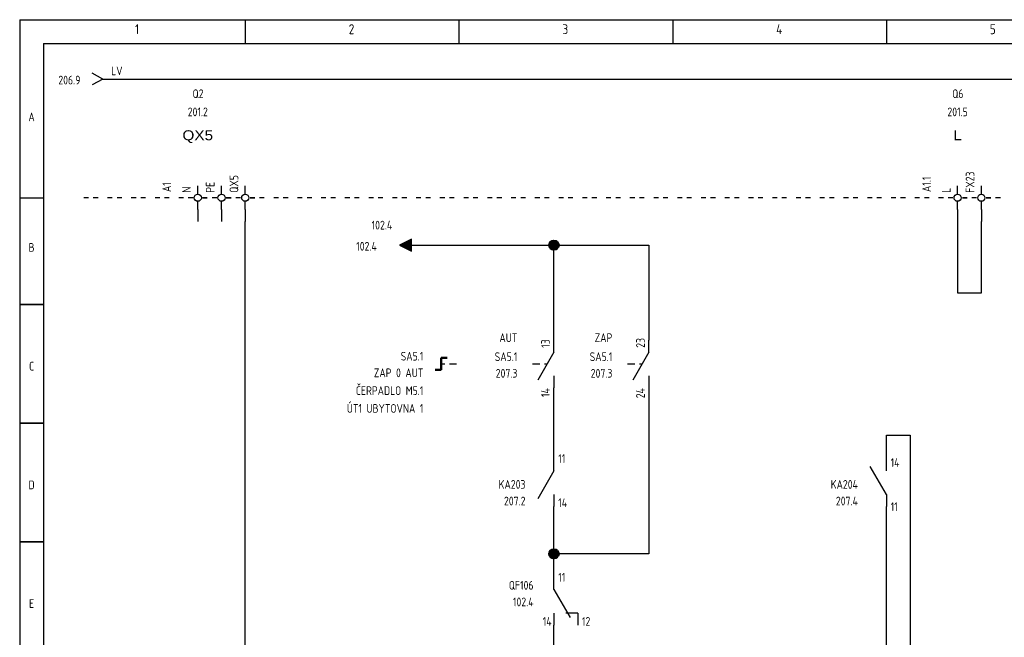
# Model space of a CAD drawing. Header units: millimetres. Extents: x 8 to 412, y 5 to 282.
# Tile 2 of 3: x 8 to 215, y 152 to 282. Entities that reach past the tile are written whole.
import ezdxf
from ezdxf.enums import TextEntityAlignment as Align

# ---------------------------------------------------------------- set-up
doc = ezdxf.new("R2010")
doc.units = ezdxf.units.MM
doc.linetypes.add('Caddy_Solid', pattern=[0])
for name, color, linetype, lineweight in [('Caddy_1', 7, 'Caddy_Solid', 25), ('Caddy_3', 7, 'Caddy_Solid', 100), ('Caddy_436', 7, 'Caddy_Solid', 25)]:
    doc.layers.add(name, color=color, linetype=linetype, lineweight=lineweight)
doc.styles.add('Caddy_Arial', font='arial.ttf', dxfattribs={"width": 1.1})
doc.styles.add('Caddy_Vectorfont1p', font='isocp___.ttf', dxfattribs={"width": 0.9})
pattern_1 = [(28.64789, (0, 0), (-0.047942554, 0.087758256), []), (118.64789, (0, 0), (-0.087758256, -0.047942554), [])]

# ---------------------------------------------------------------- blocks, each defined once
blk = doc.blocks.new('467DF1A6BF23')
at = {"layer": 'Caddy_1', "color": 7, "linetype": 'Caddy_Solid', "lineweight": 25}
for p, q in [((7.5, 282.5), (7.5, 5)), ((7.5, 282.5), (412.5, 282.5)), ((55, 282.5), (55, 277.5)), ((100, 282.5), (100, 277.5)), ((145, 282.5), (145, 277.5)), ((190, 282.5), (190, 277.5)), ((12.5, 277.5), (407.5, 277.5)), ((12.5, 277.5), (12.5, 30)), ((7.5, 245), (12.5, 245)), ((7.5, 222.5), (12.5, 222.5)), ((12.5, 222.5), (7.5, 222.5)), ((11.5, 222.5), (10.5, 222.5)), ((12.5, 197.5), (7.5, 197.5)), ((7.5, 197.5), (12.5, 197.5)), ((12.5, 172.5), (7.5, 172.5)), ((7.5, 172.5), (12.5, 172.5))]:
    blk.add_line(p, q, dxfattribs=at)
at = {"layer": 'Caddy_1', "color": 7, "lineweight": 25, "style": 'Caddy_Vectorfont1p', "width": 0.9}
for s, p in [('1', (31.8, 279.45)), ('2', (76.8, 279.45)), ('3', (121.8, 279.45)), ('4', (166.8, 279.45)), ('5', (211.8, 279.45))]:
    blk.add_text(s, height=2.1, dxfattribs=at).set_placement(p)
for s, p in [('A', (10, 261.11)), ('B', (10, 233.61)), ('C', (10, 208.61)), ('D', (10, 183.61)), ('E', (10, 158.61))]:
    blk.add_text(s, height=1.84, dxfattribs=at).set_placement(p, align=Align.CENTER)
blk = doc.blocks.new('8B911ED0B993')
at = {"layer": 'Caddy_1', "color": 7, "linetype": 'Caddy_Solid', "lineweight": 25}
for p, q in [((22, 245), (21, 245)), ((24, 245), (23, 245)), ((27, 245), (26, 245)), ((29, 245), (28, 245)), ((32, 245), (31, 245)), ((34, 245), (33, 245)), ((37, 245), (36, 245)), ((39, 245), (38, 245)), ((42, 245), (41, 245)), ((44, 245), (43, 245)), ((47, 245), (46, 245)), ((49, 245), (48, 245)), ((52, 245), (51, 245)), ((54, 245), (53, 245)), ((57, 245), (56, 245)), ((59, 245), (58, 245)), ((62, 245), (61, 245)), ((64, 245), (63, 245)), ((67, 245), (66, 245)), ((69, 245), (68, 245)), ((72, 245), (71, 245)), ((74, 245), (73, 245)), ((77, 245), (76, 245)), ((79, 245), (78, 245)), ((82, 245), (81, 245)), ((84, 245), (83, 245)), ((87, 245), (86, 245)), ((89, 245), (88, 245)), ((92, 245), (91, 245)), ((94, 245), (93, 245)), ((97, 245), (96, 245)), ((99, 245), (98, 245)), ((102, 245), (101, 245)), ((104, 245), (103, 245)), ((107, 245), (106, 245)), ((109, 245), (108, 245)), ((112, 245), (111, 245)), ((114, 245), (113, 245)), ((117, 245), (116, 245)), ((119, 245), (118, 245)), ((122, 245), (121, 245)), ((124, 245), (123, 245)), ((127, 245), (126, 245)), ((129, 245), (128, 245)), ((132, 245), (131, 245)), ((134, 245), (133, 245)), ((137, 245), (136, 245)), ((139, 245), (138, 245)), ((142, 245), (141, 245)), ((144, 245), (143, 245)), ((147, 245), (146, 245)), ((149, 245), (148, 245)), ((152, 245), (151, 245)), ((154, 245), (153, 245)), ((157, 245), (156, 245)), ((159, 245), (158, 245)), ((162, 245), (161, 245)), ((164, 245), (163, 245)), ((167, 245), (166, 245)), ((169, 245), (168, 245)), ((172, 245), (171, 245)), ((174, 245), (173, 245)), ((177, 245), (176, 245)), ((179, 245), (178, 245)), ((182, 245), (181, 245)), ((184, 245), (183, 245)), ((187, 245), (186, 245)), ((189, 245), (188, 245)), ((192, 245), (191, 245)), ((194, 245), (193, 245)), ((197, 245), (196, 245)), ((199, 245), (198, 245)), ((202, 245), (201, 245)), ((204, 245), (203, 245)), ((207, 245), (206, 245)), ((209, 245), (208, 245)), ((212, 245), (211, 245)), ((214, 245), (213, 245))]:
    blk.add_line(p, q, dxfattribs=at)
blk = doc.blocks.new('D140992D1587')
at = {"layer": 'Caddy_1', "color": 7, "linetype": 'Caddy_Solid', "lineweight": 25}
for q in [(22.75, 271.25), (22.75, 268.75)]:
    blk.add_line((25, 270), q, dxfattribs=at)
at = {"layer": 'Caddy_1', "color": 7, "lineweight": 25, "style": 'Caddy_Vectorfont1p', "width": 0.9}
blk.add_text('206.9', height=1.838, dxfattribs=at).set_placement((20.28, 268.86), align=Align.RIGHT)
blk.add_attdef('$TAG160010', (26.76, 270.81), '', height=1.84, dxfattribs=at)
blk = doc.blocks.new('C1F439C9EEED')
at = {"layer": 'Caddy_1', "color": 7, "linetype": 'Caddy_Solid', "lineweight": 50}
for p, q in [((96.25, 211.25), (97.5, 211.25)), ((96.25, 211.25), (96.25, 208.75)), ((95, 208.75), (96.25, 208.75))]:
    blk.add_line(p, q, dxfattribs=at)
at = {"layer": 'Caddy_1', "color": 7, "linetype": 'Caddy_Solid', "lineweight": 25}
for p, q in [((96.25, 210), (97, 210)), ((98, 210), (99.5, 210))]:
    blk.add_line(p, q, dxfattribs=at)
at = {"layer": 'Caddy_1', "color": 7, "lineweight": 25, "style": 'Caddy_Vectorfont1p', "width": 0.9}
for tag, p in [('$TAG160010', (92.5, 210.71)), ('$TAG160030', (92.5, 207.21)), ('$TAG165200', (92.5, 203.46)), ('$TAG165205', (92.5, 199.71))]:
    blk.add_attdef(tag, text='', height=1.84, dxfattribs=at).set_placement(p, align=Align.RIGHT)
blk = doc.blocks.new('B65CDB1C780F')
at = {"layer": 'Caddy_1', "color": 7, "linetype": 'Caddy_Solid', "lineweight": 25}
for p, q in [((120, 212.5), (120, 215)), ((120, 212.5), (116.58, 206.58)), ((115.5, 210), (117.06, 210)), ((118, 210), (118.56, 210)), ((120, 207.5), (120, 205))]:
    blk.add_line(p, q, dxfattribs=at)
at = {"layer": 'Caddy_1', "color": 7, "lineweight": 25, "style": 'Caddy_Vectorfont1p', "width": 0.9}
for s, p in [('AUT', (112.3, 214.61)), ('207.3', (112.3, 207.11))]:
    blk.add_text(s, height=1.838, dxfattribs=at).set_placement(p, align=Align.RIGHT)
blk.add_attdef('$TAG175000_00', (119.14, 213.4), '', height=1.84, rotation=90, dxfattribs=at)
blk.add_attdef('$TAG160010', text='', height=1.84, dxfattribs=at).set_placement((112.3, 210.61), align=Align.RIGHT)
blk.add_attdef('$TAG175000_01', text='', height=1.84, rotation=90, dxfattribs=at).set_placement((119.14, 204.9), align=Align.RIGHT)
blk = doc.blocks.new('56C7B6AEBF82')
at = {"layer": 'Caddy_1', "color": 7, "linetype": 'Caddy_Solid', "lineweight": 25}
for p, q in [((140, 212.5), (140, 215)), ((140, 212.5), (136.58, 206.58)), ((135.5, 210), (137.06, 210)), ((138, 210), (138.56, 210)), ((140, 207.5), (140, 205))]:
    blk.add_line(p, q, dxfattribs=at)
at = {"layer": 'Caddy_1', "color": 7, "lineweight": 25, "style": 'Caddy_Vectorfont1p', "width": 0.9}
for s, p in [('ZAP', (132.3, 214.61)), ('207.3', (132.3, 207.11))]:
    blk.add_text(s, height=1.838, dxfattribs=at).set_placement(p, align=Align.RIGHT)
blk.add_attdef('$TAG175000_00', (139.14, 213.4), '', height=1.84, rotation=90, dxfattribs=at)
blk.add_attdef('$TAG160010', text='', height=1.84, dxfattribs=at).set_placement((132.3, 210.61), align=Align.RIGHT)
blk.add_attdef('$TAG175000_01', text='', height=1.84, rotation=90, dxfattribs=at).set_placement((139.14, 204.9), align=Align.RIGHT)
blk = doc.blocks.new('5A623CEA70B6')
at = {"layer": 'Caddy_1', "color": 7, "linetype": 'Caddy_Solid', "lineweight": 25}
for p, q in [((45, 245.75), (45, 247.5)), ((50, 245.75), (50, 247.5)), ((55, 245.75), (55, 247.5)), ((44, 245), (43, 245)), ((46, 245), (47, 245)), ((49, 245), (48, 245)), ((51, 245), (52, 245)), ((54, 245), (53, 245)), ((56, 245), (57, 245)), ((45, 242.5), (45, 244.25)), ((50, 242.5), (50, 244.25)), ((55, 242.5), (55, 244.25)), ((45, 242.5), (45, 240)), ((50, 242.5), (50, 240)), ((55, 242.5), (55, 240))]:
    blk.add_line(p, q, dxfattribs=at)
for centre in [(45, 245), (50, 245), (55, 245)]:
    blk.add_circle(centre, 0.75, dxfattribs=at)
at = {"layer": 'Caddy_1', "color": 7, "lineweight": 25}
for s, height, style, width, p in [('Q2', 1.838, 'Caddy_Vectorfont1p', 0.9, (45.05, 265.99)), ('201.2', 1.838, 'Caddy_Vectorfont1p', 0.9, (45, 262.16)), ('QX5', 2.1, 'Caddy_Arial', 1.1, (45, 257.11))]:
    blk.add_text(s, height=height, dxfattribs=dict(at, style=style, width=width)).set_placement(p, align=Align.CENTER)
at = {"layer": 'Caddy_1', "color": 7, "lineweight": 25, "style": 'Caddy_Vectorfont1p', "width": 0.9}
for tag, p in [('$TAG175000_00', (43.54, 246.05)), ('$TAG175000_01', (48.54, 246.05)), ('$TAG175000_02', (53.54, 246.05)), ('$TAG160010', (39.39, 246.2))]:
    blk.add_attdef(tag, p, '', height=1.84, rotation=90, dxfattribs=at)
blk = doc.blocks.new('41E2E935D28C')
at = {"layer": 'Caddy_1', "color": 7, "linetype": 'Caddy_Solid', "lineweight": 25}
for p, q in [((120, 162.5), (120, 165)), ((120, 162.5), (123.42, 156.58)), ((120, 157.5), (120, 155)), ((125, 157.5), (122.5, 157.5)), ((125, 157.5), (125, 155))]:
    blk.add_line(p, q, dxfattribs=at)
at = {"layer": 'Caddy_1', "color": 7, "lineweight": 25, "style": 'Caddy_Vectorfont1p', "width": 0.9}
blk.add_text('102.4', height=1.838, dxfattribs=at).set_placement((115.7, 158.96), align=Align.RIGHT)
for tag, p in [('$TAG175000_00', (120.9, 164.15)), ('$TAG175000_02', (125.9, 154.85))]:
    blk.add_attdef(tag, p, '', height=1.84, dxfattribs=at)
for tag, p in [('$TAG160010', (115.7, 162.46)), ('$TAG175000_01', (119.5, 154.85))]:
    blk.add_attdef(tag, text='', height=1.84, dxfattribs=at).set_placement(p, align=Align.RIGHT)
blk = doc.blocks.new('4ECBBC7AD55A')
at = {"layer": 'Caddy_1', "color": 7, "linetype": 'Caddy_Solid', "lineweight": 25}
for p, q in [((120, 187.5), (120, 190)), ((120, 187.5), (116.58, 181.58)), ((120, 182.5), (120, 180))]:
    blk.add_line(p, q, dxfattribs=at)
at = {"layer": 'Caddy_1', "color": 7, "lineweight": 25, "style": 'Caddy_Vectorfont1p', "width": 0.9}
blk.add_text('207.2', height=1.838, dxfattribs=at).set_placement((114, 180.21), align=Align.RIGHT)
for tag, p in [('$TAG175000_01', (120.9, 189.15)), ('$TAG175000_00', (120.9, 179.85))]:
    blk.add_attdef(tag, p, '', height=1.84, dxfattribs=at)
blk.add_attdef('$TAG160010', text='', height=1.84, dxfattribs=at).set_placement((114, 183.71), align=Align.RIGHT)
blk = doc.blocks.new('853E1664D3D8')
at = {"layer": 'Caddy_1', "true_color": 0xff0000}
blk.add_hatch(color=1, dxfattribs=at).paths.add_polyline_path([(87.5, 235), (90, 236.25), (90, 233.75)])
at = {"layer": 'Caddy_1', "color": 1, "linetype": 'Caddy_Solid', "lineweight": 25, "true_color": 0xff0000}
blk.add_lwpolyline([(90, 233.75), (90, 236.25), (87.5, 235)], close=True, dxfattribs=at)
at = {"layer": 'Caddy_436', "color": 7, "lineweight": 25, "style": 'Caddy_Vectorfont1p', "width": 0.9}
blk.add_text('102.4', height=1.838, dxfattribs=at).set_placement((78.36, 233.86))
blk.add_attdef('$TAG160010', (81.61, 238.31), '', height=1.84, dxfattribs=at)
blk.add_attdef('$TAG160015', text='', height=1.84, dxfattribs=at).set_placement((97.79, 230.81), align=Align.RIGHT)
blk = doc.blocks.new('72DD0605506D')
at = {"layer": 'Caddy_1', "color": 7, "linetype": 'Caddy_Solid', "lineweight": 25}
for p, q in [((190, 187.5), (190, 190)), ((190, 182.5), (186.58, 188.42)), ((190, 182.5), (190, 180))]:
    blk.add_line(p, q, dxfattribs=at)
at = {"layer": 'Caddy_1', "color": 7, "lineweight": 25, "style": 'Caddy_Vectorfont1p', "width": 0.9}
blk.add_text('207.4', height=1.838, dxfattribs=at).set_placement((184, 180.21), align=Align.RIGHT)
for tag, p in [('$TAG175000_00', (190.9, 188.31)), ('$TAG175000_01', (190.9, 179.01))]:
    blk.add_attdef(tag, p, '', height=1.84, dxfattribs=at)
blk.add_attdef('$TAG160010', text='', height=1.84, dxfattribs=at).set_placement((184, 183.71), align=Align.RIGHT)
blk = doc.blocks.new('4488DFC4BA0E')
at = {"layer": 'Caddy_1', "color": 7, "linetype": 'Caddy_Solid', "lineweight": 25}
for p, q in [((205, 245.75), (205, 247.5)), ((210, 245.75), (210, 247.5)), ((204, 245), (203, 245)), ((206, 245), (207, 245)), ((209, 245), (208, 245)), ((211, 245), (212, 245)), ((205, 242.5), (205, 244.25)), ((210, 242.5), (210, 244.25)), ((205, 242.5), (205, 240)), ((210, 242.5), (210, 240))]:
    blk.add_line(p, q, dxfattribs=at)
for centre in [(205, 245), (210, 245)]:
    blk.add_circle(centre, 0.75, dxfattribs=at)
at = {"layer": 'Caddy_1', "color": 7, "lineweight": 25}
for s, height, style, width, p in [('Q6', 1.838, 'Caddy_Vectorfont1p', 0.9, (205.05, 265.99)), ('201.5', 1.838, 'Caddy_Vectorfont1p', 0.9, (205, 262.16)), ('L', 2.1, 'Caddy_Arial', 1.1, (205, 257.11))]:
    blk.add_text(s, height=height, dxfattribs=dict(at, style=style, width=width)).set_placement(p, align=Align.CENTER)
at = {"layer": 'Caddy_1', "color": 7, "lineweight": 25, "style": 'Caddy_Vectorfont1p', "width": 0.9}
for tag, p in [('$TAG175000_00', (203.54, 246.05)), ('$TAG175000_01', (208.54, 246.05)), ('$TAG160010', (199.39, 246.2))]:
    blk.add_attdef(tag, p, '', height=1.84, rotation=90, dxfattribs=at)

msp = doc.modelspace()

# ---------------------------------------------------------------- hatches: boundary and pattern name
at = {"layer": 'Caddy_1'}
h = msp.add_hatch(dxfattribs=at)
h.set_pattern_fill('_USER', scale=0.1, angle=28.6479, style=0, double=1, pattern_type=0)
h.set_pattern_definition(pattern_1)
edge = h.paths.add_edge_path(flags=0)
edge.add_arc((120, 235), 1, 0, 360)
h = msp.add_hatch(dxfattribs=at)
h.set_pattern_fill('_USER', scale=0.1, angle=28.6479, style=0, double=1, pattern_type=0)
h.set_pattern_definition(pattern_1)
edge = h.paths.add_edge_path(flags=0)
edge.add_arc((120, 170), 1, 0, 360)

# ---------------------------------------------------------------- linework, layer by layer
at = {"layer": 'Caddy_1', "color": 7, "linetype": 'Caddy_Solid', "lineweight": 25}
for p, q in [((25, 270), (395, 270)), ((55, 135.25), (55, 240)), ((205, 240), (205, 225)), ((210, 225), (210, 240)), ((90, 235), (120, 235)), ((120, 215), (120, 235)), ((120, 235), (140, 235)), ((140, 235), (140, 215)), ((205, 225), (210, 225)), ((120, 190), (120, 205)), ((140, 205), (140, 170)), ((190, 195), (195, 195)), ((190, 190), (190, 195)), ((195, 195), (195, 100)), ((120, 170), (120, 180)), ((190, 100), (190, 180)), ((140, 170), (120, 170)), ((120, 165), (120, 170)), ((120, 100), (120, 155))]:
    msp.add_line(p, q, dxfattribs=at)
at = {"layer": 'Caddy_1', "color": 7, "lineweight": 40}
for centre in [(120, 235), (120, 170)]:
    msp.add_circle(centre, 1, dxfattribs=at)

# ---------------------------------------------------------------- block references
at = {"layer": 'Caddy_1'}
for name in ['467DF1A6BF23', '8B911ED0B993']:
    msp.add_blockref(name, (0, 0, 1), dxfattribs=at)
ref = msp.add_blockref('D140992D1587', (0, 0, 1), dxfattribs=at)
ref.add_attrib('$TAG160010', 'LV', (26.76, 270.81), dxfattribs={"color": 7, "lineweight": 25, "height": 1.838, "style": 'Caddy_Vectorfont1p', "width": 0.9})
ref = msp.add_blockref('5A623CEA70B6', (0, 0, 1), dxfattribs=at)
ref.add_attrib('$TAG160010', 'A1', (39.39, 246.2), dxfattribs={"color": 7, "lineweight": 25, "height": 1.838, "rotation": 90, "style": 'Caddy_Vectorfont1p', "width": 0.9})
ref.add_attrib('$TAG175000_00', 'N', (43.54, 246.05), dxfattribs={"color": 7, "lineweight": 25, "height": 1.84, "rotation": 90, "style": 'Caddy_Vectorfont1p', "width": 0.9})
ref.add_attrib('$TAG175000_01', 'PE', (48.54, 246.05), dxfattribs={"color": 7, "lineweight": 25, "height": 1.838, "rotation": 90, "style": 'Caddy_Vectorfont1p', "width": 0.9})
ref.add_attrib('$TAG175000_02', 'QX5', (53.54, 246.05), dxfattribs={"color": 7, "lineweight": 25, "height": 1.838, "rotation": 90, "style": 'Caddy_Vectorfont1p', "width": 0.9})
ref = msp.add_blockref('4488DFC4BA0E', (0, 0, 1), dxfattribs=at)
ref.add_attrib('$TAG160010', 'A1.1', (199.39, 246.2), dxfattribs={"color": 7, "lineweight": 25, "height": 1.838, "rotation": 90, "style": 'Caddy_Vectorfont1p', "width": 0.9})
ref.add_attrib('$TAG175000_00', 'L', (203.54, 246.05), dxfattribs={"color": 7, "lineweight": 25, "height": 1.84, "rotation": 90, "style": 'Caddy_Vectorfont1p', "width": 0.9})
ref.add_attrib('$TAG175000_01', 'FX23', (208.54, 246.05), dxfattribs={"color": 7, "lineweight": 25, "height": 1.838, "rotation": 90, "style": 'Caddy_Vectorfont1p', "width": 0.9})
ref = msp.add_blockref('853E1664D3D8', (0, 0, 1), dxfattribs=at)
ref.add_attrib('$TAG160010', '102.4', (81.61, 238.31), dxfattribs={"layer": 'Caddy_436', "color": 7, "lineweight": 25, "height": 1.838, "style": 'Caddy_Vectorfont1p', "width": 0.9})
ref = msp.add_blockref('B65CDB1C780F', (0, 0, 1), dxfattribs=at)
ref.add_attrib('$TAG175000_00', '13', (119.14, 213.4), dxfattribs={"color": 7, "lineweight": 25, "height": 1.838, "rotation": 90, "style": 'Caddy_Vectorfont1p', "width": 0.9})
ref.add_attrib('$TAG175000_01', '14', dxfattribs={"color": 7, "lineweight": 25, "height": 1.838, "rotation": 90, "style": 'Caddy_Vectorfont1p', "width": 0.9}).set_placement((119.14, 204.9), align=Align.RIGHT)
ref.add_attrib('$TAG160010', 'SA5.1', dxfattribs={"color": 7, "lineweight": 25, "height": 1.838, "style": 'Caddy_Vectorfont1p', "width": 0.9}).set_placement((112.3, 210.61), align=Align.RIGHT)
ref = msp.add_blockref('56C7B6AEBF82', (0, 0, 1), dxfattribs=at)
ref.add_attrib('$TAG175000_00', '23', (139.14, 213.4), dxfattribs={"color": 7, "lineweight": 25, "height": 1.838, "rotation": 90, "style": 'Caddy_Vectorfont1p', "width": 0.9})
ref.add_attrib('$TAG175000_01', '24', dxfattribs={"color": 7, "lineweight": 25, "height": 1.838, "rotation": 90, "style": 'Caddy_Vectorfont1p', "width": 0.9}).set_placement((139.14, 204.9), align=Align.RIGHT)
ref.add_attrib('$TAG160010', 'SA5.1', dxfattribs={"color": 7, "lineweight": 25, "height": 1.838, "style": 'Caddy_Vectorfont1p', "width": 0.9}).set_placement((132.3, 210.61), align=Align.RIGHT)
ref = msp.add_blockref('C1F439C9EEED', (0, 0, 1), dxfattribs=at)
ref.add_attrib('$TAG160010', 'SA5.1', dxfattribs={"color": 7, "lineweight": 25, "height": 1.838, "style": 'Caddy_Vectorfont1p', "width": 0.9}).set_placement((92.5, 210.71), align=Align.RIGHT)
ref.add_attrib('$TAG160030', 'ZAP 0 AUT', dxfattribs={"color": 7, "lineweight": 25, "height": 1.838, "style": 'Caddy_Vectorfont1p', "width": 0.9}).set_placement((92.5, 207.21), align=Align.RIGHT)
ref.add_attrib('$TAG165200', 'ČERPADLO M5.1', dxfattribs={"color": 7, "lineweight": 25, "height": 1.8375, "style": 'Caddy_Vectorfont1p', "width": 0.9}).set_placement((92.5, 203.46), align=Align.RIGHT)
ref.add_attrib('$TAG165205', 'ÚT1 UBYTOVNA 1', dxfattribs={"color": 7, "lineweight": 25, "height": 1.8375, "style": 'Caddy_Vectorfont1p', "width": 0.9}).set_placement((92.5, 199.71), align=Align.RIGHT)
ref = msp.add_blockref('72DD0605506D', (0, 0, 1), dxfattribs=at)
ref.add_attrib('$TAG160010', 'KA204', dxfattribs={"color": 7, "lineweight": 25, "height": 1.838, "style": 'Caddy_Vectorfont1p', "width": 0.9}).set_placement((184, 183.71), align=Align.RIGHT)
ref.add_attrib('$TAG175000_00', '14', (190.9, 188.31), dxfattribs={"color": 7, "lineweight": 25, "height": 1.838, "style": 'Caddy_Vectorfont1p', "width": 0.9})
ref.add_attrib('$TAG175000_01', '11', (190.9, 179.01), dxfattribs={"color": 7, "lineweight": 25, "height": 1.838, "style": 'Caddy_Vectorfont1p', "width": 0.9})
at = {"layer": 'Caddy_3'}
ref = msp.add_blockref('4ECBBC7AD55A', (0, 0, 1), dxfattribs=at)
ref.add_attrib('$TAG160010', 'KA203', dxfattribs={"layer": 'Caddy_1', "color": 7, "lineweight": 25, "height": 1.838, "style": 'Caddy_Vectorfont1p', "width": 0.9}).set_placement((114, 183.71), align=Align.RIGHT)
ref.add_attrib('$TAG175000_00', '14', (120.9, 179.85), dxfattribs={"layer": 'Caddy_1', "color": 7, "lineweight": 25, "height": 1.838, "style": 'Caddy_Vectorfont1p', "width": 0.9})
ref.add_attrib('$TAG175000_01', '11', (120.9, 189.15), dxfattribs={"layer": 'Caddy_1', "color": 7, "lineweight": 25, "height": 1.838, "style": 'Caddy_Vectorfont1p', "width": 0.9})
ref = msp.add_blockref('41E2E935D28C', (0, 0, 1), dxfattribs=at)
ref.add_attrib('$TAG160010', 'QF106', dxfattribs={"layer": 'Caddy_1', "color": 7, "lineweight": 25, "height": 1.838, "style": 'Caddy_Vectorfont1p', "width": 0.9}).set_placement((115.7, 162.46), align=Align.RIGHT)
ref.add_attrib('$TAG175000_00', '11', (120.9, 164.15), dxfattribs={"layer": 'Caddy_1', "color": 7, "lineweight": 25, "height": 1.838, "style": 'Caddy_Vectorfont1p', "width": 0.9})
ref.add_attrib('$TAG175000_01', '14', dxfattribs={"layer": 'Caddy_1', "color": 7, "lineweight": 25, "height": 1.838, "style": 'Caddy_Vectorfont1p', "width": 0.9}).set_placement((119.5, 154.85), align=Align.RIGHT)
ref.add_attrib('$TAG175000_02', '12', (125.9, 154.85), dxfattribs={"layer": 'Caddy_1', "color": 7, "lineweight": 25, "height": 1.838, "style": 'Caddy_Vectorfont1p', "width": 0.9})

doc.saveas('drawing.dxf')
